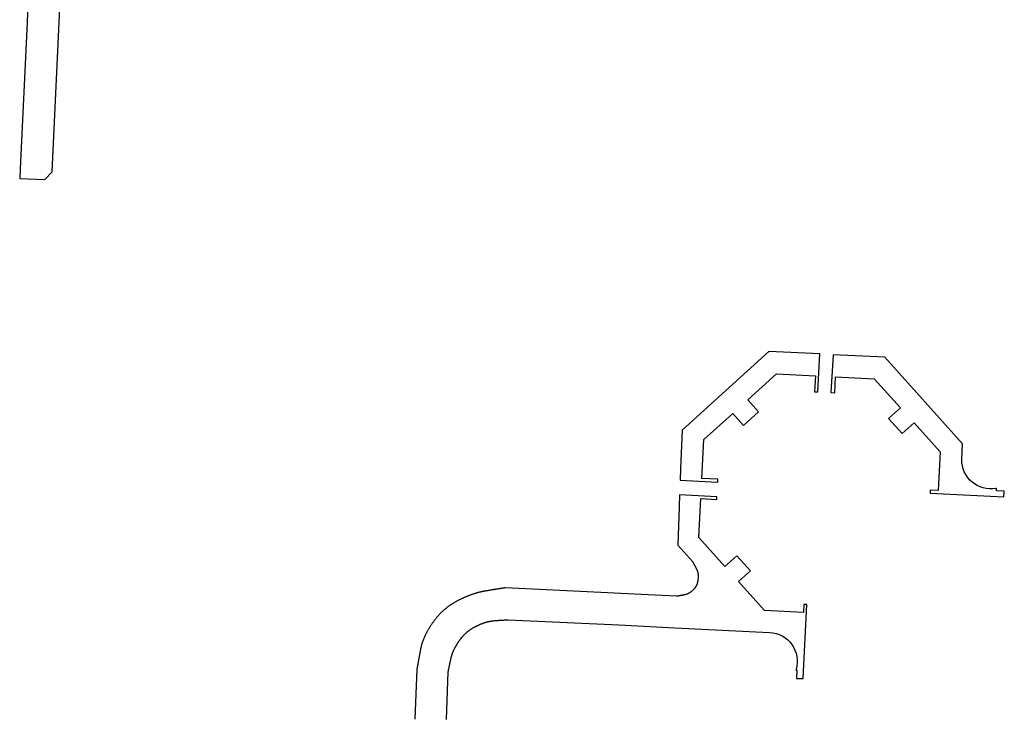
# Model space of a CAD drawing. Header units: millimetres. Extents: x 32690613 to 32693005, y 5343732 to 5344571.
# Tile 74 of 234: x 32692497 to 32692650, y 5344095 to 5344204. Entities that reach past the tile are written whole.
import ezdxf

# ---------------------------------------------------------------- set-up
doc = ezdxf.new("R2010")
doc.units = ezdxf.units.MM
doc.header["$LTSCALE"] = 20
doc.layers.add('Straße', color=30, linetype='Continuous', plot=False)

msp = doc.modelspace()

# ---------------------------------------------------------------- linework, layer by layer
at = {"layer": 'Straße'}
for points in [[(32692498.3, 5344210.68), (32692498.01, 5344203.69), (32692496.93, 5344180.81), (32692496.87, 5344179.32), (32692500.78, 5344179.15), (32692501.93, 5344180.36), (32692503.34, 5344210.37, -0.423276)], [(32692563.38, 5344095.01), (32692563.64, 5344102.46), (32692563.65, 5344102.52), (32692563.67, 5344102.59), (32692563.68, 5344102.66), (32692563.7, 5344102.74), (32692563.71, 5344102.81), (32692563.73, 5344102.88), (32692563.74, 5344102.96), (32692563.76, 5344103.03), (32692563.78, 5344103.11), (32692563.79, 5344103.19), (32692563.81, 5344103.27), (32692563.83, 5344103.35), (32692563.85, 5344103.44), (32692563.86, 5344103.52), (32692563.88, 5344103.61), (32692563.9, 5344103.69), (32692563.92, 5344103.78), (32692563.94, 5344103.87), (32692563.96, 5344103.96), (32692563.98, 5344104.05), (32692564, 5344104.14), (32692564.02, 5344104.24), (32692564.04, 5344104.33), (32692564.06, 5344104.43), (32692564.08, 5344104.53), (32692564.11, 5344104.63), (32692564.12, 5344104.68), (32692564.13, 5344104.73), (32692564.14, 5344104.78), (32692564.16, 5344104.83), (32692564.17, 5344104.88), (32692564.19, 5344104.93), (32692564.2, 5344104.98), (32692564.22, 5344105.03), (32692564.23, 5344105.08), (32692564.25, 5344105.13), (32692564.27, 5344105.18), (32692564.28, 5344105.24), (32692564.3, 5344105.29), (32692564.32, 5344105.34), (32692564.34, 5344105.39), (32692564.36, 5344105.44), (32692564.38, 5344105.49), (32692564.4, 5344105.55), (32692564.42, 5344105.6), (32692564.45, 5344105.65), (32692564.47, 5344105.7), (32692564.49, 5344105.76), (32692564.52, 5344105.81), (32692564.54, 5344105.86), (32692564.56, 5344105.91), (32692564.59, 5344105.97), (32692564.62, 5344106.02), (32692564.64, 5344106.07), (32692564.67, 5344106.13), (32692564.7, 5344106.18), (32692564.72, 5344106.23), (32692564.75, 5344106.29), (32692564.78, 5344106.34), (32692564.81, 5344106.4), (32692564.84, 5344106.45), (32692564.87, 5344106.51), (32692564.91, 5344106.56), (32692564.94, 5344106.61), (32692564.97, 5344106.67), (32692565, 5344106.72), (32692565.04, 5344106.78), (32692565.07, 5344106.83), (32692565.11, 5344106.89), (32692565.14, 5344106.94), (32692565.18, 5344107), (32692565.21, 5344107.06), (32692565.25, 5344107.11), (32692565.29, 5344107.17), (32692565.32, 5344107.22), (32692565.36, 5344107.28), (32692565.4, 5344107.34), (32692565.44, 5344107.39), (32692565.48, 5344107.45), (32692565.52, 5344107.5), (32692565.56, 5344107.56), (32692565.6, 5344107.61), (32692565.65, 5344107.66), (32692565.69, 5344107.72), (32692565.73, 5344107.77), (32692565.77, 5344107.82), (32692565.82, 5344107.87), (32692565.86, 5344107.92), (32692565.91, 5344107.97), (32692565.95, 5344108.02), (32692565.99, 5344108.07), (32692566.04, 5344108.12), (32692566.09, 5344108.17), (32692566.13, 5344108.22), (32692566.18, 5344108.26), (32692566.23, 5344108.31), (32692566.28, 5344108.36), (32692566.32, 5344108.4), (32692566.37, 5344108.45), (32692566.42, 5344108.49), (32692566.47, 5344108.54), (32692566.52, 5344108.58), (32692566.57, 5344108.62), (32692566.62, 5344108.67), (32692566.67, 5344108.71), (32692566.73, 5344108.75), (32692566.78, 5344108.79), (32692566.83, 5344108.83), (32692566.88, 5344108.87), (32692566.94, 5344108.91), (32692566.99, 5344108.95), (32692567.04, 5344108.99), (32692567.1, 5344109.03), (32692567.15, 5344109.07), (32692567.21, 5344109.1), (32692567.27, 5344109.14), (32692567.32, 5344109.18), (32692567.38, 5344109.21), (32692567.44, 5344109.25), (32692567.5, 5344109.28), (32692567.55, 5344109.32), (32692567.61, 5344109.35), (32692567.67, 5344109.38), (32692567.73, 5344109.42), (32692567.79, 5344109.45), (32692567.85, 5344109.48), (32692567.91, 5344109.51), (32692567.97, 5344109.54), (32692568.04, 5344109.57), (32692568.1, 5344109.6), (32692568.16, 5344109.63), (32692568.22, 5344109.66), (32692568.28, 5344109.69), (32692568.34, 5344109.72), (32692568.4, 5344109.74), (32692568.46, 5344109.77), (32692568.52, 5344109.8), (32692568.58, 5344109.82), (32692568.64, 5344109.85), (32692568.7, 5344109.87), (32692568.75, 5344109.9), (32692568.81, 5344109.92), (32692568.87, 5344109.94), (32692568.93, 5344109.97), (32692568.99, 5344109.99), (32692569.04, 5344110.01), (32692569.1, 5344110.03), (32692569.16, 5344110.05), (32692569.22, 5344110.07), (32692569.27, 5344110.09), (32692569.33, 5344110.11), (32692569.39, 5344110.13), (32692569.44, 5344110.14), (32692569.5, 5344110.16), (32692569.55, 5344110.18), (32692569.61, 5344110.19), (32692569.67, 5344110.21), (32692569.72, 5344110.22), (32692569.78, 5344110.24), (32692569.83, 5344110.25), (32692569.88, 5344110.27), (32692569.94, 5344110.28), (32692569.99, 5344110.29), (32692570.05, 5344110.3), (32692570.1, 5344110.31), (32692570.15, 5344110.32), (32692570.21, 5344110.33), (32692570.26, 5344110.34), (32692570.31, 5344110.35), (32692570.37, 5344110.36), (32692570.42, 5344110.37), (32692570.47, 5344110.38), (32692570.52, 5344110.39), (32692570.57, 5344110.39), (32692570.63, 5344110.4), (32692570.68, 5344110.4), (32692570.73, 5344110.41), (32692570.78, 5344110.41), (32692570.88, 5344110.42), (32692570.98, 5344110.43), (32692571.08, 5344110.43), (32692571.18, 5344110.44), (32692571.27, 5344110.45), (32692571.37, 5344110.46), (32692571.46, 5344110.46), (32692571.55, 5344110.47), (32692571.64, 5344110.48), (32692571.73, 5344110.48), (32692571.82, 5344110.49), (32692571.91, 5344110.49), (32692572, 5344110.5), (32692572.08, 5344110.5), (32692572.16, 5344110.51), (32692572.24, 5344110.52), (32692572.33, 5344110.52), (32692572.4, 5344110.53), (32692572.48, 5344110.53), (32692572.56, 5344110.54), (32692572.63, 5344110.54), (32692572.71, 5344110.54), (32692572.78, 5344110.55), (32692572.85, 5344110.55), (32692572.92, 5344110.56), (32692572.99, 5344110.56), (32692590.25, 5344109.75), (32692598.98, 5344109.31), (32692613.73, 5344108.58, -0.485316), (32692617.85, 5344102.82), (32692617.83, 5344102.7), (32692618, 5344102.69), (32692617.93, 5344101.43), (32692618.96, 5344101.39), (32692619.55, 5344112.94), (32692619.08, 5344112.96), (32692619.01, 5344111.7), (32692612.96, 5344112.01), (32692608.89, 5344116.52), (32692610.74, 5344118.2), (32692608.63, 5344120.53), (32692606.77, 5344118.85), (32692602.69, 5344123.36), (32692603.01, 5344129.43), (32692605.51, 5344129.29), (32692605.53, 5344129.71), (32692599.7, 5344130.02), (32692599.62, 5344128.16), (32692599.42, 5344122.17), (32692601.76, 5344119.56), (32692601.78, 5344119.53), (32692601.79, 5344119.5), (32692601.81, 5344119.46), (32692601.83, 5344119.43), (32692601.85, 5344119.39), (32692601.87, 5344119.36), (32692601.89, 5344119.32), (32692601.91, 5344119.28), (32692601.94, 5344119.25), (32692601.96, 5344119.21), (32692601.98, 5344119.17), (32692602, 5344119.13), (32692602.02, 5344119.09), (32692602.05, 5344119.05), (32692602.07, 5344119.01), (32692602.09, 5344118.96), (32692602.11, 5344118.92), (32692602.14, 5344118.88), (32692602.16, 5344118.83), (32692602.19, 5344118.79), (32692602.21, 5344118.74), (32692602.24, 5344118.7), (32692602.26, 5344118.65), (32692602.29, 5344118.6), (32692602.31, 5344118.56), (32692602.34, 5344118.51), (32692602.36, 5344118.46), (32692602.39, 5344118.41), (32692602.41, 5344118.35), (32692602.43, 5344118.3), (32692602.45, 5344118.25), (32692602.47, 5344118.19), (32692602.49, 5344118.13), (32692602.5, 5344118.08), (32692602.52, 5344118.02), (32692602.53, 5344117.96), (32692602.54, 5344117.9), (32692602.55, 5344117.83), (32692602.56, 5344117.77), (32692602.57, 5344117.7), (32692602.58, 5344117.64), (32692602.58, 5344117.57), (32692602.59, 5344117.5), (32692602.59, 5344117.43), (32692602.59, 5344117.36), (32692602.59, 5344117.29), (32692602.59, 5344117.21), (32692602.59, 5344117.14), (32692602.59, 5344117.06), (32692602.58, 5344116.99), (32692602.58, 5344116.91), (32692602.57, 5344116.83), (32692602.57, 5344116.79), (32692602.56, 5344116.75), (32692602.56, 5344116.71), (32692602.55, 5344116.67), (32692602.55, 5344116.64), (32692602.54, 5344116.6), (32692602.53, 5344116.56), (32692602.53, 5344116.52), (32692602.52, 5344116.49), (32692602.51, 5344116.45), (32692602.5, 5344116.42), (32692602.49, 5344116.38), (32692602.48, 5344116.34), (32692602.47, 5344116.31), (32692602.46, 5344116.27), (32692602.45, 5344116.24), (32692602.44, 5344116.2), (32692602.43, 5344116.17), (32692602.42, 5344116.13), (32692602.41, 5344116.1), (32692602.39, 5344116.07), (32692602.38, 5344116.03), (32692602.37, 5344116), (32692602.35, 5344115.97), (32692602.34, 5344115.94), (32692602.32, 5344115.9), (32692602.31, 5344115.87), (32692602.29, 5344115.84), (32692602.27, 5344115.81), (32692602.26, 5344115.78), (32692602.24, 5344115.75), (32692602.22, 5344115.72), (32692602.21, 5344115.69), (32692602.19, 5344115.66), (32692602.17, 5344115.63), (32692602.15, 5344115.6), (32692602.13, 5344115.57), (32692602.11, 5344115.54), (32692602.09, 5344115.51), (32692602.07, 5344115.48), (32692602.04, 5344115.45), (32692602.02, 5344115.42), (32692602, 5344115.4), (32692601.98, 5344115.37), (32692601.95, 5344115.34), (32692601.93, 5344115.32), (32692601.91, 5344115.29), (32692601.88, 5344115.26), (32692601.86, 5344115.24), (32692601.83, 5344115.21), (32692601.78, 5344115.16), (32692601.73, 5344115.11), (32692601.68, 5344115.07), (32692601.62, 5344115.02), (32692601.57, 5344114.98), (32692601.52, 5344114.93), (32692601.47, 5344114.89), (32692601.41, 5344114.85), (32692601.36, 5344114.82), (32692601.31, 5344114.78), (32692601.25, 5344114.75), (32692601.2, 5344114.71), (32692601.15, 5344114.68), (32692601.09, 5344114.65), (32692601.04, 5344114.63), (32692600.98, 5344114.6), (32692600.93, 5344114.58), (32692600.87, 5344114.55), (32692600.82, 5344114.53), (32692600.76, 5344114.51), (32692600.7, 5344114.49), (32692600.65, 5344114.48), (32692600.59, 5344114.46), (32692600.53, 5344114.45), (32692600.48, 5344114.44), (32692600.42, 5344114.43), (32692600.36, 5344114.42), (32692600.31, 5344114.41), (32692600.25, 5344114.4), (32692600.2, 5344114.39), (32692600.15, 5344114.38), (32692600.09, 5344114.37), (32692600.04, 5344114.36), (32692599.99, 5344114.35), (32692599.94, 5344114.34), (32692599.89, 5344114.33), (32692599.84, 5344114.33), (32692599.79, 5344114.32), (32692599.74, 5344114.31), (32692599.7, 5344114.3), (32692599.65, 5344114.29), (32692599.6, 5344114.29), (32692599.56, 5344114.28), (32692599.51, 5344114.27), (32692599.47, 5344114.26), (32692599.43, 5344114.26), (32692599.39, 5344114.25), (32692599.35, 5344114.24), (32692599.3, 5344114.24), (32692599.26, 5344114.23), (32692599.23, 5344114.22), (32692599.23, 5344114.22), (32692593.71, 5344114.51), (32692584.27, 5344114.96), (32692572.51, 5344115.53), (32692572.46, 5344115.53), (32692572.41, 5344115.52), (32692572.35, 5344115.51), (32692572.3, 5344115.5), (32692572.25, 5344115.49), (32692572.2, 5344115.48), (32692572.14, 5344115.47), (32692572.09, 5344115.47), (32692572.03, 5344115.46), (32692571.98, 5344115.45), (32692571.92, 5344115.44), (32692571.86, 5344115.43), (32692571.81, 5344115.42), (32692571.75, 5344115.41), (32692571.69, 5344115.4), (32692571.63, 5344115.39), (32692571.57, 5344115.38), (32692571.52, 5344115.37), (32692571.46, 5344115.36), (32692571.4, 5344115.35), (32692571.33, 5344115.34), (32692571.27, 5344115.33), (32692571.21, 5344115.32), (32692571.15, 5344115.31), (32692571.09, 5344115.3), (32692571.02, 5344115.29), (32692570.96, 5344115.28), (32692570.9, 5344115.27), (32692570.83, 5344115.26), (32692570.77, 5344115.25), (32692570.7, 5344115.24), (32692570.63, 5344115.23), (32692570.57, 5344115.22), (32692570.5, 5344115.21), (32692570.43, 5344115.2), (32692570.36, 5344115.18), (32692570.3, 5344115.17), (32692570.23, 5344115.16), (32692570.16, 5344115.15), (32692570.09, 5344115.14), (32692570.02, 5344115.13), (32692569.95, 5344115.11), (32692569.88, 5344115.1), (32692569.8, 5344115.09), (32692569.73, 5344115.08), (32692569.66, 5344115.06), (32692569.58, 5344115.05), (32692569.51, 5344115.04), (32692569.44, 5344115.03), (32692569.36, 5344115.01), (32692569.29, 5344115), (32692569.21, 5344114.99), (32692569.13, 5344114.97), (32692569.06, 5344114.96), (32692568.98, 5344114.94), (32692568.91, 5344114.93), (32692568.83, 5344114.91), (32692568.75, 5344114.9), (32692568.67, 5344114.88), (32692568.6, 5344114.86), (32692568.52, 5344114.84), (32692568.44, 5344114.82), (32692568.36, 5344114.8), (32692568.28, 5344114.78), (32692568.2, 5344114.76), (32692568.12, 5344114.74), (32692568.04, 5344114.71), (32692567.96, 5344114.69), (32692567.88, 5344114.67), (32692567.8, 5344114.64), (32692567.72, 5344114.62), (32692567.64, 5344114.59), (32692567.56, 5344114.56), (32692567.48, 5344114.54), (32692567.4, 5344114.51), (32692567.31, 5344114.48), (32692567.23, 5344114.45), (32692567.15, 5344114.42), (32692567.07, 5344114.39), (32692566.98, 5344114.36), (32692566.9, 5344114.33), (32692566.82, 5344114.29), (32692566.73, 5344114.26), (32692566.65, 5344114.23), (32692566.56, 5344114.19), (32692566.48, 5344114.16), (32692566.39, 5344114.12), (32692566.31, 5344114.08), (32692566.22, 5344114.05), (32692566.14, 5344114.01), (32692566.05, 5344113.97), (32692565.96, 5344113.93), (32692565.88, 5344113.89), (32692565.79, 5344113.85), (32692565.7, 5344113.81), (32692565.62, 5344113.77), (32692565.53, 5344113.73), (32692565.44, 5344113.68), (32692565.35, 5344113.64), (32692565.26, 5344113.59), (32692565.18, 5344113.55), (32692565.09, 5344113.5), (32692565, 5344113.46), (32692564.91, 5344113.41), (32692564.82, 5344113.36), (32692564.73, 5344113.31), (32692564.65, 5344113.27), (32692564.56, 5344113.22), (32692564.47, 5344113.16), (32692564.39, 5344113.11), (32692564.31, 5344113.06), (32692564.22, 5344113.01), (32692564.14, 5344112.95), (32692564.06, 5344112.9), (32692563.97, 5344112.84), (32692563.89, 5344112.79), (32692563.81, 5344112.73), (32692563.73, 5344112.67), (32692563.65, 5344112.61), (32692563.57, 5344112.56), (32692563.49, 5344112.5), (32692563.41, 5344112.43), (32692563.34, 5344112.37), (32692563.26, 5344112.31), (32692563.18, 5344112.25), (32692563.11, 5344112.18), (32692563.03, 5344112.12), (32692562.96, 5344112.05), (32692562.88, 5344111.99), (32692562.81, 5344111.92), (32692562.74, 5344111.85), (32692562.66, 5344111.79), (32692562.59, 5344111.72), (32692562.52, 5344111.65), (32692562.45, 5344111.58), (32692562.38, 5344111.51), (32692562.31, 5344111.43), (32692562.24, 5344111.36), (32692562.17, 5344111.29), (32692562.11, 5344111.21), (32692562.04, 5344111.14), (32692561.97, 5344111.06), (32692561.91, 5344110.99), (32692561.84, 5344110.91), (32692561.78, 5344110.83), (32692561.71, 5344110.75), (32692561.65, 5344110.67), (32692561.59, 5344110.59), (32692561.52, 5344110.51), (32692561.46, 5344110.43), (32692561.4, 5344110.34), (32692561.34, 5344110.26), (32692561.28, 5344110.18), (32692561.22, 5344110.09), (32692561.16, 5344110.01), (32692561.1, 5344109.92), (32692561.05, 5344109.84), (32692560.99, 5344109.75), (32692560.94, 5344109.67), (32692560.88, 5344109.59), (32692560.83, 5344109.5), (32692560.78, 5344109.42), (32692560.72, 5344109.34), (32692560.67, 5344109.25), (32692560.62, 5344109.17), (32692560.57, 5344109.09), (32692560.53, 5344109.01), (32692560.48, 5344108.92), (32692560.43, 5344108.84), (32692560.39, 5344108.76), (32692560.34, 5344108.68), (32692560.3, 5344108.6), (32692560.26, 5344108.52), (32692560.21, 5344108.44), (32692560.17, 5344108.35), (32692560.13, 5344108.27), (32692560.09, 5344108.19), (32692560.06, 5344108.11), (32692560.02, 5344108.03), (32692559.98, 5344107.95), (32692559.95, 5344107.88), (32692559.91, 5344107.8), (32692559.88, 5344107.72), (32692559.84, 5344107.64), (32692559.81, 5344107.56), (32692559.78, 5344107.48), (32692559.75, 5344107.4), (32692559.72, 5344107.33), (32692559.69, 5344107.25), (32692559.66, 5344107.17), (32692559.64, 5344107.09), (32692559.61, 5344107.02), (32692559.58, 5344106.94), (32692559.56, 5344106.86), (32692559.54, 5344106.79), (32692559.51, 5344106.71), (32692559.49, 5344106.63), (32692559.47, 5344106.56), (32692559.45, 5344106.48), (32692559.43, 5344106.41), (32692559.41, 5344106.33), (32692559.4, 5344106.26), (32692559.38, 5344106.18), (32692559.37, 5344106.11), (32692559.35, 5344106.03), (32692559.34, 5344105.96), (32692559.32, 5344105.89), (32692559.31, 5344105.81), (32692559.29, 5344105.74), (32692559.28, 5344105.67), (32692559.27, 5344105.6), (32692559.25, 5344105.53), (32692559.24, 5344105.46), (32692559.23, 5344105.39), (32692559.21, 5344105.32), (32692559.2, 5344105.25), (32692559.19, 5344105.18), (32692559.17, 5344105.11), (32692559.16, 5344105.04), (32692559.15, 5344104.98), (32692559.14, 5344104.91), (32692559.12, 5344104.84), (32692559.11, 5344104.78), (32692559.1, 5344104.71), (32692559.09, 5344104.65), (32692559.08, 5344104.58), (32692559.06, 5344104.52), (32692559.05, 5344104.45), (32692559.04, 5344104.39), (32692559.03, 5344104.33), (32692559.02, 5344104.27), (32692559.01, 5344104.2), (32692559, 5344104.14), (32692558.98, 5344104.08), (32692558.97, 5344104.02), (32692558.96, 5344103.96), (32692558.95, 5344103.9), (32692558.94, 5344103.85), (32692558.93, 5344103.79), (32692558.92, 5344103.73), (32692558.91, 5344103.67), (32692558.9, 5344103.62), (32692558.89, 5344103.56), (32692558.88, 5344103.5), (32692558.87, 5344103.45), (32692558.86, 5344103.39), (32692558.85, 5344103.34), (32692558.84, 5344103.28), (32692558.83, 5344103.23), (32692558.82, 5344103.18), (32692558.82, 5344103.12), (32692558.81, 5344103.07), (32692558.8, 5344103.02), (32692558.79, 5344102.97), (32692558.78, 5344102.92), (32692558.77, 5344102.87), (32692558.45, 5344095.05)]]:
    msp.add_lwpolyline(points, format="xyb", dxfattribs=at)
msp.add_lwpolyline([(32692607.99, 5344142.69), (32692609.67, 5344140.84), (32692612.01, 5344142.95), (32692610.33, 5344144.8), (32692614.83, 5344148.87), (32692620.86, 5344148.57), (32692620.74, 5344146.08), (32692621.25, 5344146.05), (32692621.54, 5344151.97), (32692613.62, 5344152.37), (32692600.13, 5344140.11), (32692599.87, 5344134.15), (32692599.79, 5344132.31), (32692605.65, 5344132), (32692605.68, 5344132.44), (32692603.18, 5344132.57), (32692603.5, 5344138.63)], close=True, dxfattribs=at)
msp.add_lwpolyline([(32692631.71, 5344151.45), (32692623.62, 5344151.86), (32692623.3, 5344145.95), (32692623.89, 5344145.92), (32692624.01, 5344148.42), (32692630.05, 5344148.12), (32692634.13, 5344143.6), (32692632.27, 5344141.92), (32692634.38, 5344139.58), (32692636.24, 5344141.26), (32692640.32, 5344136.74), (32692640, 5344130.7), (32692638.75, 5344130.76), (32692638.73, 5344130.29), (32692650.26, 5344129.69), (32692650.31, 5344130.61), (32692649.08, 5344130.67), (32692649.09, 5344131.02), (32692648.99, 5344131, -0.474463), (32692643.69, 5344135.57), (32692643.81, 5344137.98)], format="xyb", close=True, dxfattribs=at)

doc.saveas('drawing.dxf')
